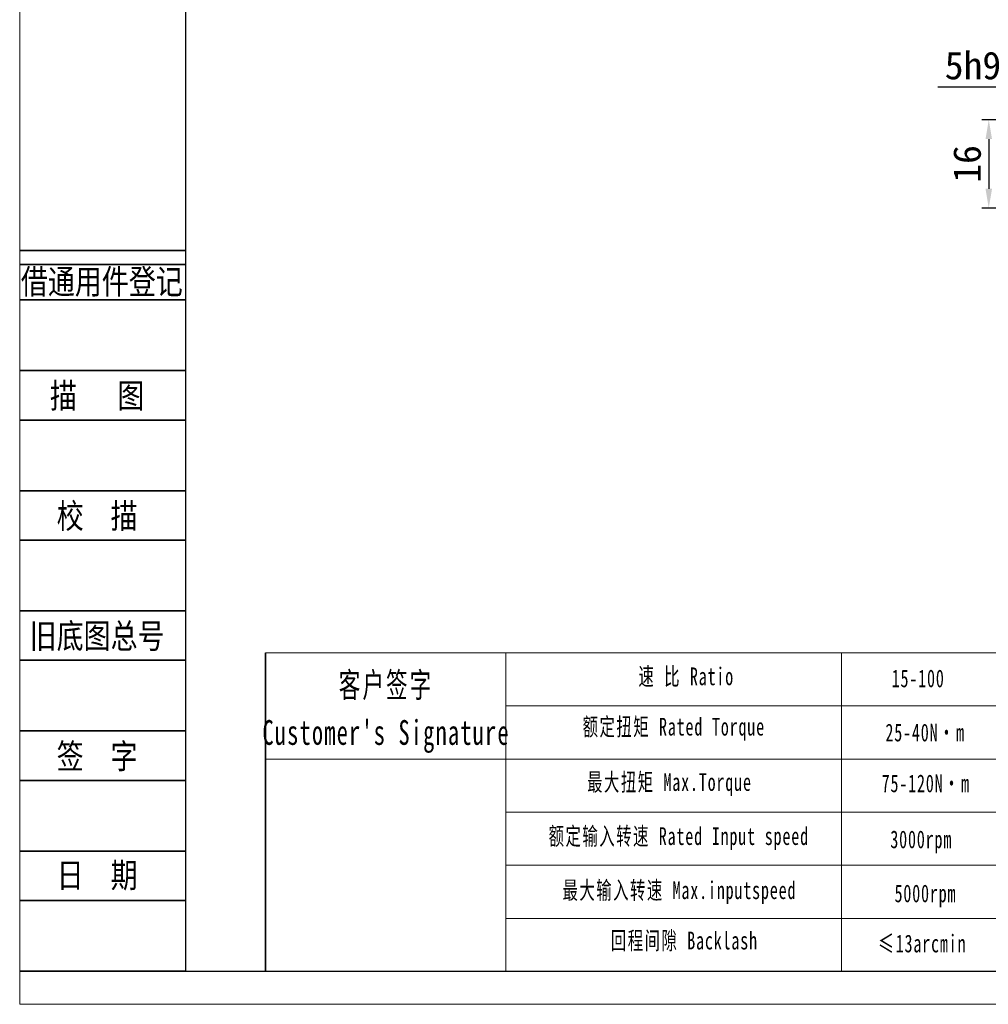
# Model space of a CAD drawing. Header units: millimetres. Extents: x 1333 to 1836, y 975 to 1331.
# Tile 1 of 11: x 1333 to 1508, y 975 to 1153. Entities that reach past the tile are written whole.
import ezdxf
from ezdxf.enums import TextEntityAlignment as Align

# ---------------------------------------------------------------- set-up
doc = ezdxf.new("R2010")
doc.units = ezdxf.units.MM
doc.header["$PDSIZE"] = -5
doc.layers.get('0').update_dxf_attribs({"lineweight": 18})
doc.layers.get('Defpoints').update_dxf_attribs({"lineweight": 18})
for name, color, linetype, lineweight in [('2细线层', 4, 'Continuous', 35), ('6文字层', 3, 'Continuous', 35), ('7标注层', 4, 'Continuous', 35), ('SLD-0', 7, 'Continuous', 18), ('图框_外框线', 7, 'Continuous', 18), ('尺寸线层', 3, 'Continuous', 18)]:
    doc.layers.add(name, color=color, linetype=linetype, lineweight=lineweight)
doc.styles.add('宋体', font='txt', dxfattribs={"width": 0.8})
doc.styles.add('工程字', font='txt')
doc.styles.add('标准', font='txt', dxfattribs={"width": 0.667})
doc.dimstyles.new('ISO-25', dxfattribs={"dimtxt": 4.5, "dimasz": 1, "dimexe": 1.25, "dimexo": 0.625, "dimtad": 1, "dimtxsty": '工程字', "dimcen": 2.5, "dimdle": 2, "dimadec": 0, "dimazin": 0, "dimtfac": 1, "dimtmove": 0, "dimatfit": 3, "dimfxl": 1, "dimarcsym": 0})

# ---------------------------------------------------------------- blocks, each defined once
blk = doc.blocks.new('*D94')
at = {"layer": 'Defpoints', "color": 0, "lineweight": -2}
for p in [(1523.54, 1140.97), (1518.54, 1135.11), (1523.54, 1135.11)]:
    blk.add_point(p, dxfattribs=at)
at = {"layer": '尺寸线层', "color": 0, "linetype": 'ByBlock', "lineweight": -2}
for p, q in [((1518.54, 1135.74), (1518.54, 1142.22)), ((1523.54, 1135.74), (1523.54, 1142.22)), ((1515.04, 1140.97), (1498.82, 1140.97)), ((1518.54, 1140.97), (1523.54, 1140.97)), ((1527.04, 1140.97), (1530.54, 1140.97))]:
    blk.add_line(p, q, dxfattribs=at)
at = {"layer": '尺寸线层', "color": 0, "lineweight": -2}
for points in [[(1515.04, 1140.39), (1515.04, 1141.55), (1518.54, 1140.97)], [(1527.04, 1141.55), (1527.04, 1140.39), (1523.54, 1140.97)]]:
    blk.add_solid(points, dxfattribs=at)
at = {"layer": '尺寸线层', "color": 0, "insert": (1505.18, 1144.87), "char_height": 5, "attachment_point": 5, "style": '工程字'}
blk.add_mtext('5h9', dxfattribs=at)
blk = doc.blocks.new('*D95')
at = {"layer": 'Defpoints', "color": 0, "lineweight": -2}
for p in [(1518.54, 1135.11), (1508.04, 1119.11), (1521.04, 1119.11)]:
    blk.add_point(p, dxfattribs=at)
at = {"layer": '尺寸线层', "color": 0, "linetype": 'ByBlock', "lineweight": -2}
for p, q in [((1517.91, 1135.11), (1506.79, 1135.11)), ((1508.04, 1131.61), (1508.04, 1122.61)), ((1520.41, 1119.11), (1506.79, 1119.11))]:
    blk.add_line(p, q, dxfattribs=at)
at = {"layer": '尺寸线层', "color": 0, "lineweight": -2}
for points in [[(1508.63, 1131.61), (1507.46, 1131.61), (1508.04, 1135.11)], [(1507.46, 1122.61), (1508.63, 1122.61), (1508.04, 1119.11)]]:
    blk.add_solid(points, dxfattribs=at)
at = {"layer": '尺寸线层', "color": 0, "insert": (1504.14, 1127.11), "char_height": 5, "attachment_point": 5, "rotation": 90, "style": '工程字'}
blk.add_mtext('16', dxfattribs=at)

msp = doc.modelspace()

# ---------------------------------------------------------------- linework, layer by layer
for p, q in [((1420.6895, 1038.7132), (1420.6895, 981.1667)), ((1481.4314, 1038.7132), (1481.4314, 981.1667))]:
    msp.add_line(p, q)
at = {"layer": '2细线层'}
for p, q in [((1332.8698, 1111.4674), (1362.7749, 1111.4674)), ((1332.8698, 1108.9127), (1362.7749, 1108.9127)), ((1332.8698, 1102.5259), (1362.7749, 1102.5259)), ((1332.8698, 1089.7523), (1362.7749, 1089.7523)), ((1332.8698, 1080.8107), (1362.7749, 1080.8107)), ((1332.8698, 1068.0371), (1362.7749, 1068.0371)), ((1332.8698, 1059.0956), (1362.7749, 1059.0956)), ((1332.8698, 1046.322), (1362.7749, 1046.322)), ((1332.8698, 1037.3804), (1362.7749, 1037.3804)), ((1332.8698, 1024.6068), (1362.7749, 1024.6068)), ((1332.8698, 1015.6653), (1362.7749, 1015.6653)), ((1332.8698, 1002.8916), (1362.7749, 1002.8916)), ((1332.8698, 993.9501), (1362.7749, 993.9501)), ((1332.8698, 981.1765), (1362.7749, 981.1765))]:
    msp.add_line(p, q, dxfattribs=at)
at = {"layer": '7标注层', "color": 0}
msp.add_line((1377.2796, 1038.7132), (1377.2796, 981.1765), dxfattribs=at)
at = {"layer": '图框_外框线'}
for p, q in [((1377.2796, 1038.7132), (1830.2589, 1038.7132)), ((1420.6895, 1029.1132), (1675.2731, 1029.1132)), ((1377.2796, 1019.5132), (1830.2589, 1019.5132)), ((1420.6895, 1009.9131), (1830.2589, 1009.9131)), ((1420.6895, 1000.3131), (1830.2589, 1000.3131)), ((1420.6895, 990.7131), (1830.2589, 990.7131))]:
    msp.add_line(p, q, dxfattribs=at)
at = {"layer": '图框_外框线', "color": 3}
msp.add_lwpolyline([(1332.808, 975.1831), (1836.2523, 975.1831), (1836.2523, 1331.1902), (1332.808, 1331.1902)], close=True, dxfattribs=at)
at = {"layer": '图框_外框线', "color": 3, "lineweight": 25}
msp.add_lwpolyline([(1362.7749, 981.1765), (1830.2589, 981.1765), (1830.2589, 1325.1968), (1362.7749, 1325.1968)], close=True, dxfattribs=at)

# ---------------------------------------------------------------- texts
at = {"layer": '6文字层', "color": 3, "style": '宋体', "width": 0.8}
for s, p in [('借通用件登记', (1347.6602, 1105.8887)), ('描   图', (1346.8079, 1085.2815)), ('校  描', (1346.8079, 1063.5664)), ('旧底图总号', (1346.8079, 1041.8512)), ('签  字', (1346.8079, 1020.136)), ('日  期', (1346.8158, 998.5484))]:
    msp.add_text(s, height=4.47077, dxfattribs=at).set_placement(p, align=Align.MIDDLE)
at = {"layer": 'SLD-0', "color": 1, "attachment_point": 2, "line_spacing_factor": 1.15057, "style": '标准'}
for s, insert, char_height, width in [('\\T1.1;速 比 Ratio', (1453.3364, 1036.0735), 3.200007, 26.146974), ("\\T1.1;客户签字\\PCustomer's Signature", (1399.0594, 1035.1611), 4.48001, 55.73179), ('\\T1.1;\\pxqc;15-100', (1495.2742, 1035.7044), 3.200007, 13.605762), ('\\T1.1;额定扭矩 Rated Torque', (1451.0871, 1026.9701), 3.200007, 56.815254), ('\\T1.1;25-40N·m', (1496.5433, 1025.9207), 3.200007, 26.504459), ('\\T1.1;最大扭矩 Max.Torque', (1450.2999, 1016.9677), 3.200007, 37.772908), ('\\T1.1;75-120N·m', (1496.6569, 1016.7289), 3.200007, 31.82553), ('\\T1.1;额定输入转速 Rated Input speed', (1451.9869, 1007.19), 3.200007, 50.218826), ('{\\T1.1;环境温度 Enviromental Temperature}', (1543.3311, 1007.6734), 3.200007, 88.874695), ('\\T1.1;3000rpm', (1495.8276, 1006.6079), 3.200007, 22.049348), ('\\T1.1;最大输入转速 Max.inputspeed ', (1452.0993, 997.4124), 3.200007, 50.50894), ('\\T1.1;5000rpm', (1496.5913, 996.837), 3.200007, 69.97075), ('\\T1.1;回程间隙 Backlash', (1452.9991, 988.309), 3.200007, 40.954804), ('\\T1.1;≤13arcmin ', (1496.0062, 987.7789), 3.200007, 24.616006)]:
    msp.add_mtext(s, dxfattribs=dict(at, insert=insert, char_height=char_height, width=width))

# ---------------------------------------------------------------- dimensions: what is measured, and where the dimension line sits
at = {"layer": '尺寸线层', "linetype": 'ByBlock'}
dim = msp.add_linear_dim(base=(1523.537, 1140.9716), p1=(1518.537, 1135.1105), p2=(1523.537, 1135.1105), text='<>h9', dimstyle='ISO-25', override={"dimtxt": 5, "dimasz": 3.5, "dimgap": 1.4}, dxfattribs=at)
dim.commit()
dim.dimension.update_dxf_attribs({"geometry": '*D94', "text_midpoint": (1505.1789, 1140.9716), "dimtype": 160})
dim = msp.add_linear_dim(base=(1508.0445, 1119.1105), p1=(1518.537, 1135.1105), p2=(1521.037, 1119.1105), angle=90, dimstyle='ISO-25', override={"dimtxt": 5, "dimasz": 3.5, "dimgap": 1.4}, dxfattribs=at)
dim.commit()
dim.dimension.update_dxf_attribs({"geometry": '*D95', "text_midpoint": (1508.0445, 1127.1105), "dimtype": 160})

doc.saveas('drawing.dxf')
